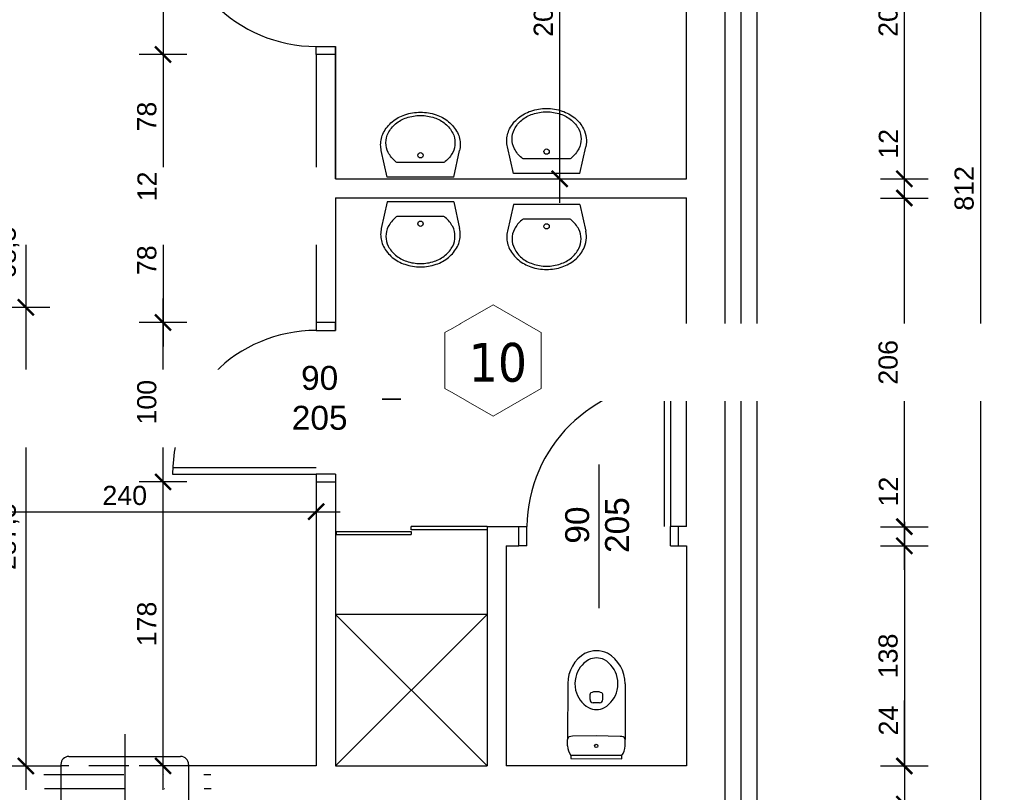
# Model space of a CAD drawing. Header units: millimetres. Extents: x 76458 to 82042, y -14593 to -11623.
# Tile 11 of 15: x 78662 to 79279, y -13482 to -12998. Entities that reach past the tile are written whole.
import ezdxf

# ---------------------------------------------------------------- set-up
doc = ezdxf.new("R2010")
doc.units = ezdxf.units.MM
doc.header["$LTSCALE"] = 100
doc.header["$MEASUREMENT"] = 0
for name, pattern in [('DASHDOT', [1, 0.5, -0.25, 0, -0.25]), ('DASHED', [0.75, 0.5, -0.25]), ('DASHED2', [0.375, 0.25, -0.125])]:
    doc.linetypes.add(name, pattern=pattern)
doc.layers.add('!OPSY', color=142, linetype='Continuous', lineweight=18)
for name, color, linetype in [('Okno', 4, 'Continuous'), ('otwór', 1, 'Continuous'), ('Warstwa1', 1, 'Continuous'), ('Warstwa4', 4, 'Continuous'), ('WENTYLACJAPRZER', 1, 'DASHED'), ('WYMIARY', 1, 'Continuous'), ('wyposażenie', 4, 'Continuous')]:
    doc.layers.add(name, color=color, linetype=linetype)
doc.styles.add('styl1', font='ARIAL.TTF', dxfattribs={"height": 12})
doc.styles.add('styl2', font='TIMES.TTF', dxfattribs={"height": 150})
doc.styles.add('styl4', font='TIMES.TTF', dxfattribs={"height": 100})
doc.linetypes.add('BATTING', pattern='A,0.0001,-0.1,[134,ltypeshp.shx,S=0.1,R=0,X=-0.1,Y=0],-0.2,[134,ltypeshp.shx,S=0.1,R=180,X=0.1,Y=0],-0.1', length=0.4001)
doc.dimstyles.new('2222', dxfattribs={"dimtxt": 12, "dimasz": 10, "dimexe": 15, "dimexo": 15, "dimgap": 4, "dimtad": 1, "dimtxsty": 'styl1', "dimblk": 'ARCHTICK', "dimcen": 2.5, "dimdle": 15, "dimclrd": 1, "dimclre": 1, "dimclrt": 4, "dimadec": 0, "dimazin": 0, "dimtfac": 1, "dimtmove": 0, "dimatfit": 3, "dimldrblk": 'ARCHTICK', "dimfxl": 15, "dimfxlon": 1, "dimlwd": 25, "dimlwe": 25, "dimarcsym": 0})

# ---------------------------------------------------------------- blocks, each defined once
blk = doc.blocks.new('_ArchTick')
at = {"layer": 'Warstwa1', "color": 0, "const_width": 0.15}
blk.add_lwpolyline([(-0.5, -0.5), (0.5, 0.5)], dxfattribs=at)
blk = doc.blocks.new('*D92')
at = {"layer": 'Defpoints', "color": 0, "linetype": 'ByBlock'}
for p in [(79079.75, -13465.5), (79079.75, -13489.5), (79216.2, -13489.5)]:
    blk.add_point(p, dxfattribs=at)
at = {"layer": 'WYMIARY', "color": 1, "linetype": 'ByBlock', "lineweight": 25}
for p, q in [((79216.2, -13465.5), (79216.2, -13424.37)), ((79216.2, -13450.5), (79216.2, -13489.5)), ((79201.2, -13465.5), (79231.2, -13465.5)), ((79201.2, -13489.5), (79231.2, -13489.5))]:
    blk.add_line(p, q, dxfattribs=at)
at = {"layer": 'WYMIARY', "color": 1, "linetype": 'ByBlock', "lineweight": 25, "xscale": 10, "yscale": 10, "zscale": 10}
for p, rotation in [((79216.2, -13465.5), 90), ((79216.2, -13489.5), 270)]:
    blk.add_blockref('_ArchTick', p, dxfattribs=dict(at, rotation=rotation))
at = {"layer": 'WYMIARY', "color": 4, "linetype": 'ByBlock', "insert": (79206.18, -13437.04), "char_height": 12, "attachment_point": 5, "rotation": 90, "style": 'styl1'}
blk.add_mtext('24', dxfattribs=at)
blk = doc.blocks.new('*D93')
at = {"layer": 'Defpoints', "color": 0, "linetype": 'ByBlock'}
for p in [(79079.75, -13109.5), (79216.2, -13109.5), (79079.75, -13315.5)]:
    blk.add_point(p, dxfattribs=at)
at = {"layer": 'WYMIARY', "color": 1, "linetype": 'ByBlock', "lineweight": 25}
for p, q in [((79216.2, -13330.5), (79216.2, -13094.5)), ((79201.2, -13109.5), (79231.2, -13109.5)), ((79201.2, -13315.5), (79231.2, -13315.5))]:
    blk.add_line(p, q, dxfattribs=at)
at = {"layer": 'WYMIARY', "color": 1, "linetype": 'ByBlock', "lineweight": 25, "xscale": 10, "yscale": 10, "zscale": 10}
for p, rotation in [((79216.2, -13109.5), 90), ((79216.2, -13315.5), 270)]:
    blk.add_blockref('_ArchTick', p, dxfattribs=dict(at, rotation=rotation))
at = {"layer": 'WYMIARY', "color": 4, "linetype": 'ByBlock', "insert": (79206.07, -13212.5), "char_height": 12, "attachment_point": 5, "rotation": 90, "style": 'styl1'}
blk.add_mtext('206', dxfattribs=at)
blk = doc.blocks.new('*D94')
at = {"layer": 'Defpoints', "color": 0, "linetype": 'ByBlock'}
for p in [(79079.75, -13097.5), (79216.2, -13097.5), (79079.75, -13109.5)]:
    blk.add_point(p, dxfattribs=at)
at = {"layer": 'WYMIARY', "color": 1, "linetype": 'ByBlock', "lineweight": 25}
for p, q in [((79216.2, -13097.5), (79216.2, -13063.56)), ((79201.2, -13097.5), (79231.2, -13097.5)), ((79216.2, -13124.5), (79216.2, -13097.5)), ((79201.2, -13109.5), (79231.2, -13109.5))]:
    blk.add_line(p, q, dxfattribs=at)
at = {"layer": 'WYMIARY', "color": 1, "linetype": 'ByBlock', "lineweight": 25, "xscale": 10, "yscale": 10, "zscale": 10}
for p, rotation in [((79216.2, -13097.5), 90), ((79216.2, -13109.5), 270)]:
    blk.add_blockref('_ArchTick', p, dxfattribs=dict(at, rotation=rotation))
at = {"layer": 'WYMIARY', "color": 4, "linetype": 'ByBlock', "insert": (79206.18, -13075.53), "char_height": 12, "attachment_point": 5, "rotation": 90, "style": 'styl1'}
blk.add_mtext('12', dxfattribs=at)
blk = doc.blocks.new('*D97')
at = {"layer": 'Defpoints', "color": 0, "linetype": 'ByBlock'}
for p in [(79103.75, -13489.5), (79103.75, -13509.5), (79216.2, -13509.5)]:
    blk.add_point(p, dxfattribs=at)
at = {"layer": 'WYMIARY', "color": 1, "linetype": 'ByBlock', "lineweight": 25}
for p, q in [((79216.2, -13474.5), (79216.2, -13509.5)), ((79201.2, -13489.5), (79231.2, -13489.5)), ((79201.2, -13509.5), (79231.2, -13509.5)), ((79216.2, -13509.5), (79216.2, -13544.85))]:
    blk.add_line(p, q, dxfattribs=at)
at = {"layer": 'WYMIARY', "color": 1, "linetype": 'ByBlock', "lineweight": 25, "xscale": 10, "yscale": 10, "zscale": 10}
for p, rotation in [((79216.2, -13489.5), 90), ((79216.2, -13509.5), 270)]:
    blk.add_blockref('_ArchTick', p, dxfattribs=dict(at, rotation=rotation))
at = {"layer": 'WYMIARY', "color": 4, "linetype": 'ByBlock', "insert": (79206.07, -13532.17), "char_height": 12, "attachment_point": 5, "rotation": 90, "style": 'styl1'}
blk.add_mtext('20', dxfattribs=at)
blk = doc.blocks.new('*D98')
at = {"layer": 'Defpoints', "color": 0, "linetype": 'ByBlock'}
for p in [(79123.75, -12697.5), (79123.75, -13509.5), (79263.84, -13509.5)]:
    blk.add_point(p, dxfattribs=at)
at = {"layer": 'WYMIARY', "color": 1, "linetype": 'ByBlock', "lineweight": 25}
for p, q in [((79263.84, -12682.5), (79263.84, -13524.5)), ((79248.84, -12697.5), (79278.84, -12697.5)), ((79248.84, -13509.5), (79278.84, -13509.5))]:
    blk.add_line(p, q, dxfattribs=at)
at = {"layer": 'WYMIARY', "color": 1, "linetype": 'ByBlock', "lineweight": 25, "xscale": 10, "yscale": 10, "zscale": 10}
for p, rotation in [((79263.84, -12697.5), 90), ((79263.84, -13509.5), 270)]:
    blk.add_blockref('_ArchTick', p, dxfattribs=dict(at, rotation=rotation))
at = {"layer": 'WYMIARY', "color": 4, "linetype": 'ByBlock', "insert": (79253.71, -13103.5), "char_height": 12, "attachment_point": 5, "rotation": 90, "style": 'styl1'}
blk.add_mtext('812', dxfattribs=at)
blk = doc.blocks.new('*D99')
at = {"layer": 'Defpoints', "color": 0, "linetype": 'ByBlock'}
for p in [(79077.25, -13315.5), (79216.2, -13315.5), (79079.75, -13327.5)]:
    blk.add_point(p, dxfattribs=at)
at = {"layer": 'WYMIARY', "color": 1, "linetype": 'ByBlock', "lineweight": 25}
for p, q in [((79216.2, -13315.5), (79216.2, -13281.56)), ((79201.2, -13315.5), (79231.2, -13315.5)), ((79216.2, -13342.5), (79216.2, -13315.5)), ((79201.2, -13327.5), (79231.2, -13327.5))]:
    blk.add_line(p, q, dxfattribs=at)
at = {"layer": 'WYMIARY', "color": 1, "linetype": 'ByBlock', "lineweight": 25, "xscale": 10, "yscale": 10, "zscale": 10}
for p, rotation in [((79216.2, -13315.5), 90), ((79216.2, -13327.5), 270)]:
    blk.add_blockref('_ArchTick', p, dxfattribs=dict(at, rotation=rotation))
at = {"layer": 'WYMIARY', "color": 4, "linetype": 'ByBlock', "insert": (79206.18, -13293.53), "char_height": 12, "attachment_point": 5, "rotation": 90, "style": 'styl1'}
blk.add_mtext('12', dxfattribs=at)
blk = doc.blocks.new('*D100')
at = {"layer": 'Defpoints', "color": 0, "linetype": 'ByBlock'}
for p in [(79079.75, -13327.5), (79079.75, -13465.5), (79216.2, -13465.5)]:
    blk.add_point(p, dxfattribs=at)
at = {"layer": 'WYMIARY', "color": 1, "linetype": 'ByBlock', "lineweight": 25}
for p, q in [((79216.2, -13312.5), (79216.2, -13480.5)), ((79201.2, -13327.5), (79231.2, -13327.5)), ((79201.2, -13465.5), (79231.2, -13465.5))]:
    blk.add_line(p, q, dxfattribs=at)
at = {"layer": 'WYMIARY', "color": 1, "linetype": 'ByBlock', "lineweight": 25, "xscale": 10, "yscale": 10, "zscale": 10}
for p, rotation in [((79216.2, -13327.5), 90), ((79216.2, -13465.5), 270)]:
    blk.add_blockref('_ArchTick', p, dxfattribs=dict(at, rotation=rotation))
at = {"layer": 'WYMIARY', "color": 4, "linetype": 'ByBlock', "insert": (79206.07, -13396.5), "char_height": 12, "attachment_point": 5, "rotation": 90, "style": 'styl1'}
blk.add_mtext('138', dxfattribs=at)
blk = doc.blocks.new('*D101')
at = {"layer": 'Defpoints', "color": 0, "linetype": 'ByBlock'}
for p in [(79079.75, -12891.5), (79216.2, -12891.5), (79079.75, -13097.5)]:
    blk.add_point(p, dxfattribs=at)
at = {"layer": 'WYMIARY', "color": 1, "linetype": 'ByBlock', "lineweight": 25}
for p, q in [((79216.2, -13112.5), (79216.2, -12876.5)), ((79201.2, -12891.5), (79231.2, -12891.5)), ((79201.2, -13097.5), (79231.2, -13097.5))]:
    blk.add_line(p, q, dxfattribs=at)
at = {"layer": 'WYMIARY', "color": 1, "linetype": 'ByBlock', "lineweight": 25, "xscale": 10, "yscale": 10, "zscale": 10}
for p, rotation in [((79216.2, -12891.5), 90), ((79216.2, -13097.5), 270)]:
    blk.add_blockref('_ArchTick', p, dxfattribs=dict(at, rotation=rotation))
at = {"layer": 'WYMIARY', "color": 4, "linetype": 'ByBlock', "insert": (79206.07, -12994.5), "char_height": 12, "attachment_point": 5, "rotation": 90, "style": 'styl1'}
blk.add_mtext('206', dxfattribs=at)
blk = doc.blocks.new('*D105')
at = {"layer": 'Defpoints', "color": 0, "linetype": 'ByBlock'}
for p in [(78847.75, -12919.5), (78751.74, -13019.5), (78847.75, -13019.5)]:
    blk.add_point(p, dxfattribs=at)
at = {"layer": 'WYMIARY', "color": 1, "linetype": 'ByBlock', "lineweight": 25}
for p, q in [((78751.74, -12904.5), (78751.74, -13034.5)), ((78766.74, -12919.5), (78736.74, -12919.5)), ((78766.74, -13019.5), (78736.74, -13019.5))]:
    blk.add_line(p, q, dxfattribs=at)
at = {"layer": 'WYMIARY', "color": 1, "linetype": 'ByBlock', "lineweight": 25, "xscale": 10, "yscale": 10, "zscale": 10}
for p, rotation in [((78751.74, -12919.5), 90), ((78751.74, -13019.5), 270)]:
    blk.add_blockref('_ArchTick', p, dxfattribs=dict(at, rotation=rotation))
at = {"layer": 'WYMIARY', "color": 4, "linetype": 'ByBlock', "insert": (78741.61, -12969.5), "char_height": 12, "attachment_point": 5, "rotation": 90, "style": 'styl1'}
blk.add_mtext('100', dxfattribs=at)
blk = doc.blocks.new('*D106')
at = {"layer": 'Defpoints', "color": 0, "linetype": 'ByBlock'}
for p in [(78847.75, -13019.5), (78751.74, -13097.5), (78847.75, -13097.5)]:
    blk.add_point(p, dxfattribs=at)
at = {"layer": 'WYMIARY', "color": 1, "linetype": 'ByBlock', "lineweight": 25}
for p, q in [((78751.74, -13004.5), (78751.74, -13112.5)), ((78766.74, -13019.5), (78736.74, -13019.5)), ((78766.74, -13097.5), (78736.74, -13097.5))]:
    blk.add_line(p, q, dxfattribs=at)
at = {"layer": 'WYMIARY', "color": 1, "linetype": 'ByBlock', "lineweight": 25, "xscale": 10, "yscale": 10, "zscale": 10}
for p, rotation in [((78751.74, -13019.5), 90), ((78751.74, -13097.5), 270)]:
    blk.add_blockref('_ArchTick', p, dxfattribs=dict(at, rotation=rotation))
at = {"layer": 'WYMIARY', "color": 4, "linetype": 'ByBlock', "insert": (78741.61, -13058.5), "char_height": 12, "attachment_point": 5, "rotation": 90, "style": 'styl1'}
blk.add_mtext('78', dxfattribs=at)
blk = doc.blocks.new('*D107')
at = {"layer": 'Defpoints', "color": 0, "linetype": 'ByBlock'}
for p in [(78792.85, -13097.5), (78751.74, -13109.5), (78792.85, -13109.5)]:
    blk.add_point(p, dxfattribs=at)
at = {"layer": 'WYMIARY', "color": 1, "linetype": 'ByBlock', "lineweight": 25}
for p, q in [((78751.74, -13082.5), (78751.74, -13124.5)), ((78766.74, -13097.5), (78736.74, -13097.5)), ((78766.74, -13109.5), (78736.74, -13109.5))]:
    blk.add_line(p, q, dxfattribs=at)
at = {"layer": 'WYMIARY', "color": 1, "linetype": 'ByBlock', "lineweight": 25, "xscale": 10, "yscale": 10, "zscale": 10}
for p, rotation in [((78751.74, -13097.5), 90), ((78751.74, -13109.5), 270)]:
    blk.add_blockref('_ArchTick', p, dxfattribs=dict(at, rotation=rotation))
at = {"layer": 'WYMIARY', "color": 4, "linetype": 'ByBlock', "insert": (78741.71, -13102.21), "char_height": 12, "attachment_point": 5, "rotation": 90, "style": 'styl1'}
blk.add_mtext('12', dxfattribs=at)
blk = doc.blocks.new('*D108')
at = {"layer": 'Defpoints', "color": 0, "linetype": 'ByBlock'}
for p in [(78847.75, -13109.5), (78751.74, -13187.5), (78847.75, -13187.5)]:
    blk.add_point(p, dxfattribs=at)
at = {"layer": 'WYMIARY', "color": 1, "linetype": 'ByBlock', "lineweight": 25}
for p, q in [((78751.74, -13094.5), (78751.74, -13202.5)), ((78766.74, -13109.5), (78736.74, -13109.5)), ((78766.74, -13187.5), (78736.74, -13187.5))]:
    blk.add_line(p, q, dxfattribs=at)
at = {"layer": 'WYMIARY', "color": 1, "linetype": 'ByBlock', "lineweight": 25, "xscale": 10, "yscale": 10, "zscale": 10}
for p, rotation in [((78751.74, -13109.5), 90), ((78751.74, -13187.5), 270)]:
    blk.add_blockref('_ArchTick', p, dxfattribs=dict(at, rotation=rotation))
at = {"layer": 'WYMIARY', "color": 4, "linetype": 'ByBlock', "insert": (78741.61, -13148.5), "char_height": 12, "attachment_point": 5, "rotation": 90, "style": 'styl1'}
blk.add_mtext('78', dxfattribs=at)
blk = doc.blocks.new('*D109')
at = {"layer": 'Defpoints', "color": 0, "linetype": 'ByBlock'}
for p in [(78751.74, -13287.5), (78847.75, -13287.5), (78847.75, -13465.5)]:
    blk.add_point(p, dxfattribs=at)
at = {"layer": 'WYMIARY', "color": 1, "linetype": 'ByBlock', "lineweight": 25}
for p, q in [((78751.74, -13480.5), (78751.74, -13272.5)), ((78766.74, -13287.5), (78736.74, -13287.5)), ((78766.74, -13465.5), (78736.74, -13465.5))]:
    blk.add_line(p, q, dxfattribs=at)
at = {"layer": 'WYMIARY', "color": 1, "linetype": 'ByBlock', "lineweight": 25, "xscale": 10, "yscale": 10, "zscale": 10}
for p, rotation in [((78751.74, -13287.5), 90), ((78751.74, -13465.5), 270)]:
    blk.add_blockref('_ArchTick', p, dxfattribs=dict(at, rotation=rotation))
at = {"layer": 'WYMIARY', "color": 4, "linetype": 'ByBlock', "insert": (78741.61, -13376.5), "char_height": 12, "attachment_point": 5, "rotation": 90, "style": 'styl1'}
blk.add_mtext('178', dxfattribs=at)
blk = doc.blocks.new('*D110')
at = {"layer": 'Defpoints', "color": 0, "linetype": 'ByBlock'}
for p in [(78751.74, -13187.5), (78847.75, -13187.5), (78847.75, -13287.5)]:
    blk.add_point(p, dxfattribs=at)
at = {"layer": 'WYMIARY', "color": 1, "linetype": 'ByBlock', "lineweight": 25}
for p, q in [((78751.74, -13302.5), (78751.74, -13172.5)), ((78766.74, -13187.5), (78736.74, -13187.5)), ((78766.74, -13287.5), (78736.74, -13287.5))]:
    blk.add_line(p, q, dxfattribs=at)
at = {"layer": 'WYMIARY', "color": 1, "linetype": 'ByBlock', "lineweight": 25, "xscale": 10, "yscale": 10, "zscale": 10}
for p, rotation in [((78751.74, -13187.5), 90), ((78751.74, -13287.5), 270)]:
    blk.add_blockref('_ArchTick', p, dxfattribs=dict(at, rotation=rotation))
at = {"layer": 'WYMIARY', "color": 4, "linetype": 'ByBlock', "insert": (78741.61, -13237.5), "char_height": 12, "attachment_point": 5, "rotation": 90, "style": 'styl1'}
blk.add_mtext('100', dxfattribs=at)
blk = doc.blocks.new('*D111')
at = {"layer": 'Defpoints', "color": 0, "linetype": 'ByBlock'}
for p in [(78607.75, -13109.5), (78607.75, -13178), (78665.84, -13178)]:
    blk.add_point(p, dxfattribs=at)
at = {"layer": 'WYMIARY', "color": 1, "linetype": 'ByBlock', "lineweight": 25}
for p, q in [((78665.84, -13094.5), (78665.84, -13193)), ((78650.84, -13109.5), (78680.84, -13109.5)), ((78650.84, -13178), (78680.84, -13178))]:
    blk.add_line(p, q, dxfattribs=at)
at = {"layer": 'WYMIARY', "color": 1, "linetype": 'ByBlock', "lineweight": 25, "xscale": 10, "yscale": 10, "zscale": 10}
for p, rotation in [((78665.84, -13109.5), 90), ((78665.84, -13178), 270)]:
    blk.add_blockref('_ArchTick', p, dxfattribs=dict(at, rotation=rotation))
at = {"layer": 'WYMIARY', "color": 4, "linetype": 'ByBlock', "insert": (78654.62, -13143.75), "char_height": 12, "attachment_point": 5, "rotation": 90, "style": 'styl1'}
blk.add_mtext('68,5', dxfattribs=at)
blk = doc.blocks.new('*D112')
at = {"layer": 'Defpoints', "color": 0, "linetype": 'ByBlock'}
for p in [(78607.75, -13178), (78607.75, -13465.5), (78665.84, -13465.5)]:
    blk.add_point(p, dxfattribs=at)
at = {"layer": 'WYMIARY', "color": 1, "linetype": 'ByBlock', "lineweight": 25}
for p, q in [((78665.84, -13163), (78665.84, -13480.5)), ((78650.84, -13178), (78680.84, -13178)), ((78650.84, -13465.5), (78680.84, -13465.5))]:
    blk.add_line(p, q, dxfattribs=at)
at = {"layer": 'WYMIARY', "color": 1, "linetype": 'ByBlock', "lineweight": 25, "xscale": 10, "yscale": 10, "zscale": 10}
for p, rotation in [((78665.84, -13178), 90), ((78665.84, -13465.5), 270)]:
    blk.add_blockref('_ArchTick', p, dxfattribs=dict(at, rotation=rotation))
at = {"layer": 'WYMIARY', "color": 4, "linetype": 'ByBlock', "insert": (78654.62, -13321.75), "char_height": 12, "attachment_point": 5, "rotation": 90, "style": 'styl1'}
blk.add_mtext('287,5', dxfattribs=at)
blk = doc.blocks.new('*D116')
at = {"layer": 'Defpoints', "color": 0, "linetype": 'ByBlock'}
for p in [(78607.75, -13109.5), (78847.75, -13109.5), (78847.75, -13306.11)]:
    blk.add_point(p, dxfattribs=at)
at = {"layer": 'WYMIARY', "color": 1, "linetype": 'ByBlock', "lineweight": 25}
for p, q in [((78607.75, -13291.11), (78607.75, -13321.11)), ((78847.75, -13291.11), (78847.75, -13321.11)), ((78592.75, -13306.11), (78862.75, -13306.11))]:
    blk.add_line(p, q, dxfattribs=at)
at = {"layer": 'WYMIARY', "color": 1, "linetype": 'ByBlock', "lineweight": 25, "xscale": 10, "yscale": 10, "zscale": 10, "rotation": 180}
blk.add_blockref('_ArchTick', (78607.75, -13306.11), dxfattribs=at)
at = {"layer": 'WYMIARY', "color": 1, "linetype": 'ByBlock', "lineweight": 25, "xscale": 10, "yscale": 10, "zscale": 10}
blk.add_blockref('_ArchTick', (78847.75, -13306.11), dxfattribs=at)
at = {"layer": 'WYMIARY', "color": 4, "linetype": 'ByBlock', "insert": (78727.75, -13295.99), "char_height": 12, "attachment_point": 5, "style": 'styl1'}
blk.add_mtext('240', dxfattribs=at)
blk = doc.blocks.new('*D164')
at = {"layer": 'Defpoints', "color": 0, "linetype": 'ByBlock'}
for p in [(78964.75, -12891.5), (78964.75, -13097.5), (79000.19, -13097.5)]:
    blk.add_point(p, dxfattribs=at)
at = {"layer": 'WYMIARY', "color": 1, "linetype": 'ByBlock', "lineweight": 25}
for p, q in [((79000.19, -12876.5), (79000.19, -13112.5)), ((78985.19, -12891.5), (79015.19, -12891.5)), ((78985.19, -13097.5), (79015.19, -13097.5))]:
    blk.add_line(p, q, dxfattribs=at)
at = {"layer": 'WYMIARY', "color": 1, "linetype": 'ByBlock', "lineweight": 25, "xscale": 10, "yscale": 10, "zscale": 10}
for p, rotation in [((79000.19, -12891.5), 90), ((79000.19, -13097.5), 270)]:
    blk.add_blockref('_ArchTick', p, dxfattribs=dict(at, rotation=rotation))
at = {"layer": 'WYMIARY', "color": 4, "linetype": 'ByBlock', "insert": (78990.07, -12994.5), "char_height": 12, "attachment_point": 5, "rotation": 90, "style": 'styl1'}
blk.add_mtext('206', dxfattribs=at)
blk = doc.blocks.new('*D168')
at = {"layer": 'Defpoints', "color": 0, "linetype": 'ByBlock'}
for p in [(78847.75, -12900.88), (78607.75, -13097.5), (78847.75, -13097.5)]:
    blk.add_point(p, dxfattribs=at)
at = {"layer": 'WYMIARY', "color": 1, "linetype": 'ByBlock', "lineweight": 25}
for p, q in [((78607.75, -12915.88), (78607.75, -12885.88)), ((78847.75, -12915.88), (78847.75, -12885.88)), ((78592.75, -12900.88), (78862.75, -12900.88))]:
    blk.add_line(p, q, dxfattribs=at)
at = {"layer": 'WYMIARY', "color": 1, "linetype": 'ByBlock', "lineweight": 25, "xscale": 10, "yscale": 10, "zscale": 10, "rotation": 180}
blk.add_blockref('_ArchTick', (78607.75, -12900.88), dxfattribs=at)
at = {"layer": 'WYMIARY', "color": 1, "linetype": 'ByBlock', "lineweight": 25, "xscale": 10, "yscale": 10, "zscale": 10}
blk.add_blockref('_ArchTick', (78847.75, -12900.88), dxfattribs=at)
at = {"layer": 'WYMIARY', "color": 4, "linetype": 'ByBlock', "insert": (78727.75, -12890.75), "char_height": 12, "attachment_point": 5, "style": 'styl1'}
blk.add_mtext('240', dxfattribs=at)

msp = doc.modelspace()

# ---------------------------------------------------------------- linework, layer by layer
at = {"layer": 'otwór', "color": 1}
for p, q in [((78847.753, -13014.497), (78859.753, -13014.497)), ((78847.753, -13019.497), (78847.753, -13014.497)), ((78859.753, -13014.497), (78859.753, -13019.497)), ((78859.753, -13014.497), (78859.753, -13019.497)), ((78847.753, -13187.497), (78847.753, -13192.497)), ((78859.753, -13192.497), (78859.753, -13187.497)), ((78859.753, -13192.497), (78859.753, -13187.497)), ((78847.753, -13192.497), (78859.753, -13192.497)), ((79065.753, -13225.497), (79065.753, -13315.497)), ((79069.753, -13225.497), (79069.753, -13315.497)), ((78808.248, -13235.52), (78898.248, -13235.52)), ((78757.753, -13278.497), (78847.753, -13278.497)), ((79024.753, -13276.497), (79024.753, -13366.497)), ((78757.753, -13282.497), (78847.753, -13282.497))]:
    msp.add_line(p, q, dxfattribs=at)
for points in [[(78859.753, -13014.497), (78859.753, -13019.497), (78859.753, -13019.497), (78859.753, -13014.497)], [(78859.753, -13192.497), (78859.753, -13187.497), (78859.753, -13187.497), (78859.753, -13192.497)]]:
    msp.add_lwpolyline(points, close=True, dxfattribs=at)
msp.add_lwpolyline([(78859.753, -13282.497), (78847.753, -13282.497), (78847.753, -13287.497)], dxfattribs=at)
for centre, radius, start, end in [((78847.753, -12924.497), 90, 180, 270), ((78847.753, -13282.497), 90, 90, 180), ((79070.687, -13316.435), 90.939, 90.244859, 179.408849)]:
    msp.add_arc(centre, radius, start, end, dxfattribs=at)
at = {"layer": 'Warstwa1', "color": 2}
for p, q in [((79103.753, -12717.497), (79103.753, -13489.497)), ((79079.753, -13097.497), (79079.753, -12741.497)), ((78847.753, -13019.497), (78847.753, -13097.497)), ((78859.753, -13019.497), (78847.753, -13019.497)), ((78859.753, -13097.497), (78859.753, -13019.497)), ((78859.753, -13097.497), (78859.753, -13019.497)), ((78847.753, -13097.497), (78607.753, -13097.497)), ((78859.753, -13097.497), (79079.753, -13097.497)), ((78847.753, -13109.497), (78607.753, -13109.497)), ((78847.753, -13109.497), (78847.753, -13187.497)), ((78859.753, -13109.497), (78859.753, -13187.497)), ((78859.753, -13109.497), (79079.753, -13109.497)), ((79079.753, -13315.497), (79079.753, -13109.497)), ((78859.753, -13187.497), (78847.753, -13187.497)), ((78847.753, -13287.497), (78859.753, -13287.497)), ((78847.753, -13287.497), (78847.753, -13465.497)), ((78859.753, -13287.497), (78859.753, -13465.497)), ((78954.753, -13315.497), (78974.753, -13315.497)), ((78954.753, -13315.497), (78954.753, -13465.497)), ((78974.753, -13327.497), (78974.753, -13315.497)), ((79079.753, -13315.497), (79074.753, -13315.497)), ((79074.753, -13327.497), (79074.753, -13315.497)), ((78966.753, -13327.497), (78974.753, -13327.497)), ((78966.753, -13327.497), (78966.753, -13465.497)), ((78966.753, -13327.497), (78966.753, -13465.497)), ((79074.753, -13327.497), (79079.753, -13327.497)), ((79079.753, -13327.497), (79079.753, -13465.497)), ((78607.753, -13465.497), (78687.753, -13465.497)), ((78687.753, -13464.497), (78687.753, -13489.497)), ((78767.753, -13464.497), (78767.753, -13489.497)), ((78847.753, -13465.497), (78767.753, -13465.497)), ((78859.753, -13465.497), (78954.753, -13465.497)), ((79079.753, -13465.497), (78966.753, -13465.497))]:
    msp.add_line(p, q, dxfattribs=at)
at = {"layer": 'Warstwa1', "linetype": 'DASHED2'}
msp.add_line((78767.753, -13465.497), (78687.753, -13465.497), dxfattribs=at)
at = {"layer": 'Warstwa4'}
msp.add_line((78692.753, -13459.497), (78762.753, -13459.497), dxfattribs=at)
at = {"layer": 'Warstwa4', "linetype": 'DASHDOT'}
for p, q in [((78677.161, -13470.752), (78781.669, -13470.752)), ((78677.5, -13479.676), (78781.839, -13479.676))]:
    msp.add_line(p, q, dxfattribs=at)
at = {"layer": 'Warstwa4'}
for centre, start, end in [((78692.753, -13464.497), 90, 180), ((78762.753, -13464.497), 0, 90)]:
    msp.add_arc(centre, 5, start, end, dxfattribs=at)
at = {"layer": 'WENTYLACJAPRZER', "linetype": 'ByBlock'}
for p, q in [((78859.753, -13019.497), (78859.753, -13097.497)), ((78810.658, -13235.52), (78900.658, -13235.52)), ((78900.658, -13235.52), (78855.658, -13235.52)), ((78859.753, -13282.497), (78859.753, -13287.497)), ((78860.253, -13318.497), (78860.253, -13320.497)), ((78860.253, -13318.497), (78907.24, -13318.497)), ((78907.24, -13318.497), (78907.24, -13320.497)), ((78907.253, -13317.497), (78907.253, -13315.497)), ((78954.753, -13315.497), (78907.253, -13315.497)), ((78954.753, -13317.497), (78907.253, -13317.497)), ((78974.753, -13315.497), (78979.753, -13315.497)), ((78979.753, -13327.497), (78979.753, -13315.497)), ((79074.753, -13315.497), (79069.753, -13315.497)), ((79069.753, -13327.497), (79069.753, -13315.497)), ((78860.253, -13320.497), (78860.253, -13320.497)), ((78860.253, -13320.497), (78907.24, -13320.497)), ((78979.753, -13327.497), (78974.753, -13327.497)), ((79069.753, -13327.497), (79074.753, -13327.497)), ((78859.753, -13370.497), (78954.753, -13465.497)), ((78954.753, -13370.497), (78859.753, -13465.497)), ((78727.753, -13445.606), (78727.753, -13545.219)), ((78969.753, -13465.497), (78966.753, -13465.497))]:
    msp.add_line(p, q, dxfattribs=at)
msp.add_lwpolyline([(78954.753, -13370.497), (78859.753, -13370.497)], dxfattribs=at)
at = {"layer": 'wyposażenie'}
for p, q in [((78971.24, -13094.146), (78967.487, -13077.435)), ((79012.84, -13094.146), (79016.593, -13077.435)), ((78892.24, -13096.473), (78888.487, -13079.762)), ((78933.84, -13096.473), (78937.593, -13079.762)), ((78927.756, -13087.321), (78898.324, -13087.321)), ((79006.756, -13084.994), (78977.324, -13084.994)), ((78933.84, -13096.473), (78892.24, -13096.473)), ((79012.84, -13094.146), (78971.24, -13094.146)), ((78892.24, -13111.905), (78888.487, -13128.616)), ((78933.84, -13111.905), (78892.24, -13111.905)), ((78933.84, -13111.905), (78937.593, -13128.616)), ((78971.24, -13113.527), (78967.487, -13130.238)), ((79012.84, -13113.527), (78971.24, -13113.527)), ((79012.84, -13113.527), (79016.593, -13130.238)), ((78927.756, -13121.057), (78898.324, -13121.057)), ((79006.756, -13122.679), (78977.324, -13122.679)), ((79005.281, -13413.874), (79005.2, -13448.883)), ((79041.281, -13413.958), (79041.199, -13448.963)), ((79019.257, -13423.907), (79019.265, -13420.457)), ((79027.257, -13423.925), (79027.265, -13420.476)), ((79025.253, -13425.921), (79021.253, -13425.911)), ((79028.264, -13428.892), (79028.28, -13428.924)), ((79023.205, -13446.605), (79008.204, -13446.881)), ((79038.204, -13446.951), (79023.205, -13446.605)), ((79005.19, -13452.874), (79005.2, -13448.883)), ((79041.19, -13452.958), (79041.199, -13448.963)), ((79007.176, -13458.879), (79007.172, -13460.879)), ((79039.176, -13458.953), (79007.176, -13458.879)), ((79039.172, -13460.953), (79039.176, -13458.953)), ((79007.172, -13460.879), (79039.172, -13460.953))]:
    msp.add_line(p, q, dxfattribs=at)
msp.add_lwpolyline([(78761.753, -12697.497), (79123.753, -12697.497), (79123.753, -13509.497), (78761.753, -13509.497)], dxfattribs=at)
at = {"layer": 'wyposażenie', "linetype": 'BATTING', "ltscale": 0.2}
msp.add_lwpolyline([(78761.753, -12707.497), (79113.753, -12707.497), (79113.753, -13499.497), (78761.753, -13499.497)], dxfattribs=at)
at = {"layer": 'wyposażenie'}
for points in [[(78967.487, -13077.435, -0.0552809), (78967.08, -13073.762, -0.1178894), (78968.893, -13066.179, -0.1045241), (78974.391, -13059.349, -0.0898986), (78982.274, -13054.985, -0.081729), (78992.04, -13053.378, -0.081729), (79001.806, -13054.985, -0.0898986), (79009.689, -13059.349, -0.1045241), (79015.187, -13066.179, -0.1743063), (79016.593, -13077.435, -0.1178894)], [(78888.487, -13079.762, -0.0552809), (78888.08, -13076.089, -0.1178894), (78889.893, -13068.506, -0.1045241), (78895.391, -13061.676, -0.0898986), (78903.274, -13057.312, -0.081729), (78913.04, -13055.705, -0.081729), (78922.806, -13057.312, -0.0898986), (78930.689, -13061.676, -0.1045241), (78936.187, -13068.506, -0.1178894), (78938, -13076.089, -0.1178894)], [(78898.324, -13087.321, -0.0119607), (78897.496, -13086.677, -0.1045241), (78892.861, -13080.919, -0.1178894), (78891.408, -13074.841, -0.1178894), (78892.861, -13068.764, -0.1045241), (78897.496, -13063.005, -0.0898986), (78904.34, -13059.217, -0.081729), (78913.04, -13057.785, -0.081729), (78921.739, -13059.217, -0.0898986), (78928.584, -13063.005, -0.1045241), (78933.219, -13068.764, -0.1178894), (78934.672, -13074.841, -0.1178894)], [(78977.324, -13084.994, -0.0119607), (78976.496, -13084.35, -0.1045241), (78971.861, -13078.592, -0.1178894), (78970.408, -13072.514, -0.1178894), (78971.861, -13066.437, -0.1045241), (78976.496, -13060.678, -0.0898986), (78983.34, -13056.89, -0.081729), (78992.04, -13055.458, -0.081729), (79000.74, -13056.89, -0.0898986), (79007.584, -13060.678, -0.1045241), (79012.219, -13066.437, -0.1178894), (79013.672, -13072.514, -0.1178894)], [(78934.672, -13074.841, -0.1178894), (78933.219, -13080.919, -0.1045241), (78928.584, -13086.677, -0.0119607), (78927.756, -13087.321, -0.081729)], [(78938, -13076.089, -0.0552809), (78937.593, -13079.762, -0.1045241)], [(79013.672, -13072.514, -0.1178894), (79012.219, -13078.592, -0.1045241), (79007.584, -13084.35, -0.0119607), (79006.756, -13084.994, -0.081729)], [(78898.324, -13121.057, 0.0119607), (78897.496, -13121.701, 0.1045241), (78892.861, -13127.459, 0.1178894), (78891.408, -13133.537, 0.1178894), (78892.861, -13139.614, 0.1045241), (78897.496, -13145.373, 0.0898986), (78904.34, -13149.161, 0.081729), (78913.04, -13150.593, 0.081729), (78921.739, -13149.161, 0.0898986), (78928.584, -13145.373, 0.1045241), (78933.219, -13139.614, 0.1178894), (78934.672, -13133.537, 0.1178894)], [(78934.672, -13133.537, 0.1178894), (78933.219, -13127.459, 0.1045241), (78928.584, -13121.701, 0.0119607), (78927.756, -13121.057, 0.081729)], [(78977.324, -13122.679, 0.0119607), (78976.496, -13123.323, 0.1045241), (78971.861, -13129.082, 0.1178894), (78970.408, -13135.159, 0.1178894), (78971.861, -13141.237, 0.1045241), (78976.496, -13146.995, 0.0898986), (78983.34, -13150.784, 0.081729), (78992.04, -13152.215, 0.081729), (79000.74, -13150.784, 0.0898986), (79007.584, -13146.995, 0.1045241), (79012.219, -13141.237, 0.1178894), (79013.672, -13135.159, 0.1178894)], [(79013.672, -13135.159, 0.1178894), (79012.219, -13129.082, 0.1045241), (79007.584, -13123.323, 0.0119607), (79006.756, -13122.679, 0.081729)], [(78888.487, -13128.616, 0.0552809), (78888.08, -13132.289, 0.1178894), (78889.893, -13139.872, 0.1045241), (78895.391, -13146.702, 0.0898986), (78903.274, -13151.066, 0.081729), (78913.04, -13152.673, 0.081729), (78922.806, -13151.066, 0.0898986), (78930.689, -13146.702, 0.1045241), (78936.187, -13139.872, 0.1178894), (78938, -13132.289, 0.1178894)], [(78938, -13132.289, 0.0552809), (78937.593, -13128.616, 0.1045241)], [(78967.487, -13130.238, 0.0552809), (78967.08, -13133.911, 0.1178894), (78968.893, -13141.494, 0.1045241), (78974.391, -13148.325, 0.0898986), (78982.274, -13152.688, 0.081729), (78992.04, -13154.295, 0.081729), (79001.806, -13152.688, 0.0898986), (79009.689, -13148.325, 0.1045241), (79015.187, -13141.494, 0.1743063), (79016.593, -13130.238, 0.1178894)]]:
    msp.add_lwpolyline(points, format="xyb", dxfattribs=at)
for centre, radius in [((78913.04, -13082.745), 1.664), ((78992.04, -13080.418), 1.664), ((78913.04, -13125.633), 1.664), ((78992.04, -13127.255), 1.664), ((79023.19, -13452.924), 1.04)]:
    msp.add_circle(centre, radius, dxfattribs=at)
for centre, radius, start, end in [((79027.281, -13413.925), 22, 119.879181, 179.86722), ((79027.281, -13413.925), 17.472, 120.943051, 166.632454), ((79023.378, -13409.373), 16.08, 64.708874, 115.720852), ((79023.299, -13409.336), 11.573, 64.404521, 115.695854), ((79019.281, -13413.907), 17.509, 13.073655, 58.997853), ((79019.281, -13413.907), 22, 359.867225, 60.100737), ((79028.033, -13414.011), 18.223, 166.916808, 192.276101), ((79018.538, -13413.821), 18.215, 346.910656, 12.282323), ((79027.281, -13413.925), 17.509, 193.073639, 238.997834), ((79020.104, -13420.478), 0.839, 108.512353, 178.604), ((79023.251, -13426.916), 7.998, 89.86722, 115.258148), ((79023.251, -13426.916), 8, 64.449327, 89.86722), ((79026.365, -13420.536), 0.903, 3.827136, 68.125253), ((79019.281, -13413.907), 17.472, 300.943032, 346.632463), ((79023.262, -13418.496), 11.573, 244.404502, 295.695835), ((79021.257, -13423.911), 2, 179.86722, 269.867222), ((79025.257, -13423.921), 2, 269.867222, 359.867225), ((79007, -13448.846), 1.801, 112.664916, 181.168083), ((79008.19, -13452.881), 6, 89.86722, 108.302174), ((79038.19, -13452.951), 6, 71.432267, 89.86722), ((79039.4, -13448.921), 1.8, 358.633009, 67.096217), ((79015.19, -13452.897), 10, 179.86722, 216.972543), ((79031.19, -13452.934), 10, 322.240614, 359.867225)]:
    msp.add_arc(centre, radius, start, end, dxfattribs=at)

# ---------------------------------------------------------------- texts
at = {"layer": 'Okno', "insert": (78832.392, -13214.75), "char_height": 15, "width": 68.4853, "attachment_point": 1, "style": 'styl2'}
msp.add_mtext('{\\fArial|b0|i0|c238|p34; 90\\P205}', dxfattribs=at)
at = {"layer": 'Okno', "insert": (79003.701, -13331.984), "char_height": 15, "width": 68.4853, "attachment_point": 1, "rotation": 90, "style": 'styl2'}
msp.add_mtext('{\\fArial|b0|i0|c238|p34; 90\\P205}', dxfattribs=at)

# ---------------------------------------------------------------- dimensions: what is measured, and where the dimension line sits
at = {"layer": 'WYMIARY', "linetype": 'ByBlock'}
for base, p1, p2, angle, picture, middle in [((79263.838, -13509.497), (79123.753, -12697.497), (79123.753, -13509.497), 90, '*D98', (79253.711, -13103.497)), ((79000.194, -13097.497), (78964.753, -12891.497), (78964.753, -13097.497), 90, '*D164', (78990.067, -12994.497)), ((79216.2, -12891.497), (79079.753, -13097.497), (79079.753, -12891.497), 90, '*D101', (79206.073, -12994.497)), ((78751.736, -13019.497), (78847.753, -12919.497), (78847.753, -13019.497), 90, '*D105', (78741.609, -12969.497)), ((78751.736, -13097.497), (78847.753, -13019.497), (78847.753, -13097.497), 90, '*D106', (78741.609, -13058.497)), ((79216.2, -13097.497), (79079.753, -13109.497), (79079.753, -13097.497), 90, '*D94', (79206.175, -13075.528)), ((78665.836, -13177.997), (78607.753, -13109.497), (78607.753, -13177.997), 90, '*D111', (78654.625, -13143.747)), ((78751.736, -13187.497), (78847.753, -13109.497), (78847.753, -13187.497), 90, '*D108', (78741.609, -13148.497)), ((79216.2, -13109.497), (79079.753, -13315.497), (79079.753, -13109.497), 90, '*D93', (79206.073, -13212.497)), ((78665.836, -13465.497), (78607.753, -13177.997), (78607.753, -13465.497), 90, '*D112', (78654.625, -13321.747)), ((78751.736, -13187.497), (78847.753, -13287.497), (78847.753, -13187.497), 270, '*D110', (78741.609, -13237.497)), ((78751.736, -13287.497), (78847.753, -13465.497), (78847.753, -13287.497), 270, '*D109', (78741.609, -13376.497)), ((79216.2, -13315.497), (79079.753, -13327.497), (79077.253, -13315.497), 90, '*D99', (79206.175, -13293.528)), ((79216.2, -13465.497), (79079.753, -13327.497), (79079.753, -13465.497), 90, '*D100', (79206.069, -13396.497)), ((79216.2, -13509.497), (79103.753, -13489.497), (79103.753, -13509.497), 90, '*D97', (79206.073, -13532.174))]:
    dim = msp.add_linear_dim(base=base, p1=p1, p2=p2, angle=angle, dimstyle='2222', dxfattribs=at)
    dim.commit()
    dim.dimension.update_dxf_attribs({"geometry": picture, "text_midpoint": middle})
for base, p1, p2, picture, middle in [((78847.753, -12900.881), (78607.753, -13097.497), (78847.753, -13097.497), '*D168', (78727.753, -12890.754)), ((78847.753, -13306.113), (78607.753, -13109.497), (78847.753, -13109.497), '*D116', (78727.753, -13295.986))]:
    dim = msp.add_linear_dim(base=base, p1=p1, p2=p2, dimstyle='2222', dxfattribs=at)
    dim.commit()
    dim.dimension.update_dxf_attribs({"geometry": picture, "text_midpoint": middle})
for base, p1, p2, picture, middle in [((78751.736, -13109.497), (78792.848, -13097.497), (78792.848, -13109.497), '*D107', (78751.736, -13102.21)), ((79216.2, -13489.497), (79079.753, -13465.497), (79079.753, -13489.497), '*D92', (79216.2, -13437.043))]:
    dim = msp.add_linear_dim(base=base, p1=p1, p2=p2, angle=90, dimstyle='2222', dxfattribs=at)
    dim.commit()
    dim.dimension.update_dxf_attribs({"geometry": picture, "text_midpoint": middle, "dimtype": 160})

# ---------------------------------------------------------------- next in the draw order: texts
at = {"layer": '!OPSY', "char_height": 24.29706, "width": 315.77635, "attachment_point": 1, "style": 'styl4', "bg_fill": 2}
for s, insert in [('{\\fTahoma|b0|i0|c238|p34;7}', (78523.441, -13102.387)), ('{\\fTahoma|b0|i0|c238|p34;10}', (78943.317, -13200.315)), ('{\\fTahoma|b0|i0|c238|p34;11}', (78560.99, -13229.313))]:
    msp.add_mtext(s, dxfattribs=dict(at, insert=insert))

# ---------------------------------------------------------------- next in the draw order: linework, layer by layer
at = {"layer": '!OPSY'}
msp.add_lwpolyline([(78958.501, -13246.265), (78988.76, -13228.796), (78988.76, -13193.856), (78958.501, -13176.386), (78928.242, -13193.856), (78928.242, -13228.796)], close=True, dxfattribs=at)

doc.saveas('drawing.dxf')
